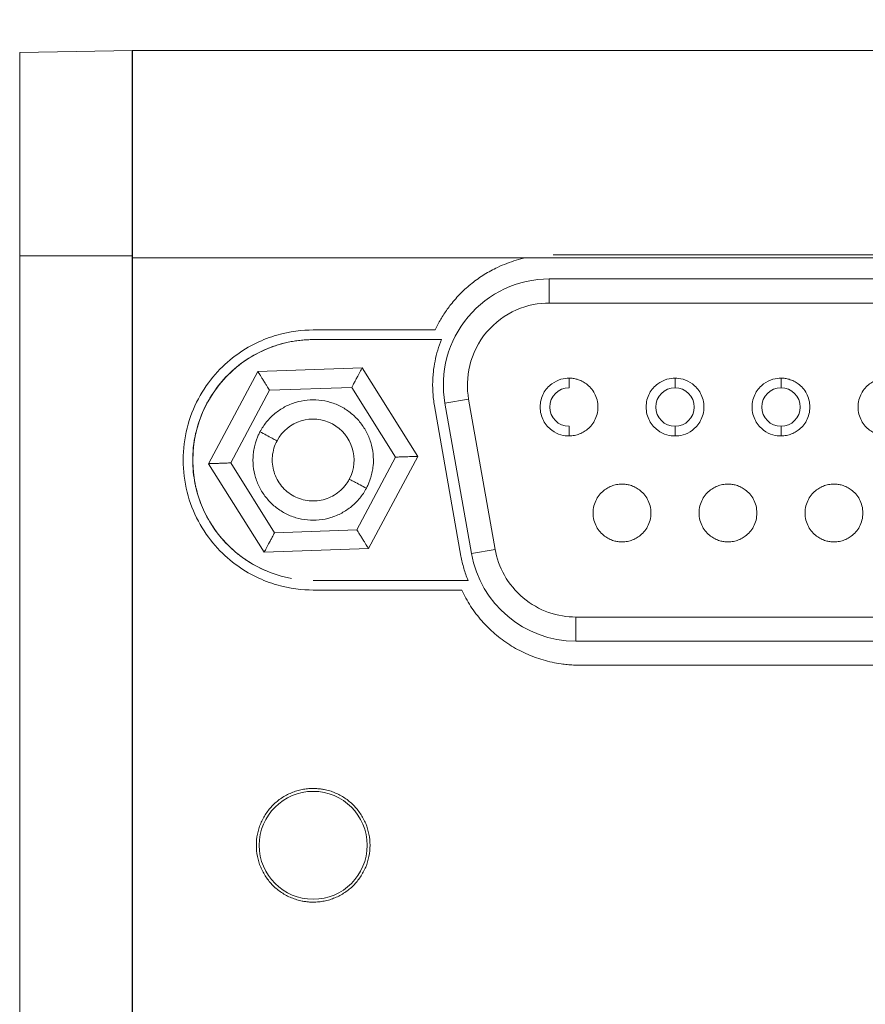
# Model space of a CAD drawing. Header units: inches. Extents: x 0.5 to 10.5, y 0.2 to 8.2.
# Tile 12 of 50: x 4.836 to 5.056, y 5.156 to 5.412. Entities that reach past the tile are written whole.
import ezdxf

# ---------------------------------------------------------------- set-up
doc = ezdxf.new("R2010")
doc.units = ezdxf.units.IN
doc.header["$MEASUREMENT"] = 0
doc.layers.add('SLD-0', color=7, linetype='Continuous')
doc.styles.add('SLDTEXTSTYLE3', font='TXT', dxfattribs={"width": 0.75})
doc.dimstyles.new('SLDDIMSTYLE0', dxfattribs={"dimtxt": 0.125, "dimasz": 0.13, "dimexe": 0, "dimexo": 0.0625, "dimgap": 0.03125, "dimtad": 0, "dimtih": 1, "dimtoh": 1, "dimlfac": 4, "dimrnd": 1e-09, "dimzin": 12, "dimdsep": 46, "dimtxsty": 'SLDTEXTSTYLE3', "dimsah": 1, "dimcen": 0.09, "dimadec": 0, "dimazin": 3, "dimtfac": 1, "dimtofl": 0, "dimtmove": 0, "dimatfit": 3, "dimfxl": 1, "dimfrac": 2, "dimtolj": 1, "dimtzin": 12, "dimarcsym": 0})

# ---------------------------------------------------------------- blocks, each defined once
blk = doc.blocks.new('_D_2')
at = {"layer": 'SLD-0'}
for p, q in [((1.02533, 5.53823), (1.02533, 4.39884)), ((5.68779, 5.53816), (5.68779, 4.39884)), ((3.0229, 4.70387), (2.99751, 4.70387)), ((2.99751, 4.70387), (2.99751, 4.50544)), ((3.59436, 4.70387), (3.61975, 4.70387)), ((3.61975, 4.70387), (3.61975, 4.50544)), ((1.02533, 4.52384), (2.90692, 4.52384)), ((5.68779, 4.52384), (3.71035, 4.52384)), ((2.99751, 4.50544), (3.0229, 4.50544)), ((3.61975, 4.50544), (3.59436, 4.50544))]:
    blk.add_line(p, q, dxfattribs=at)
for points in [[(1.02533, 4.52384), (1.15533, 4.50384), (1.15533, 4.54384)], [(5.68779, 4.52384), (5.55779, 4.54384), (5.55779, 4.50384)]]:
    blk.add_solid(points, dxfattribs=at)
at = {"layer": 'SLD-0', "char_height": 0.125, "attachment_point": 1, "style": 'SLDTEXTSTYLE3'}
for s, insert in [('473.71', (3.05464, 4.66657, 0.06411)), ('18.65', (3.05004, 4.47955, 0.06411))]:
    blk.add_mtext(s, dxfattribs=dict(at, insert=insert))

msp = doc.modelspace()

# ---------------------------------------------------------------- linework, layer by layer
at = {"color": 7, "linetype": 'Continuous', "lineweight": 15}
for p, q in [((4.83629, 5.40328), (4.86556, 5.40379)), ((4.83629, 5.35054), (4.83629, 5.40328)), ((4.86556, 5.35054), (4.83629, 5.35054)), ((4.83629, 5.35054), (4.83629, 5.04454)), ((4.96761, 5.35004), (4.86543, 5.35004)), ((4.86556, 5.04454), (4.86556, 5.35054)), ((4.89805, 5.32055), (4.92516, 5.3215)), ((4.92516, 5.3215), (4.93955, 5.29849)), ((4.88531, 5.29658), (4.89805, 5.32055)), ((4.89108, 5.29679), (4.90111, 5.31565)), ((4.90111, 5.31565), (4.92245, 5.3164)), ((4.92245, 5.3164), (4.93378, 5.29829)), ((4.94662, 5.31226), (4.95277, 5.31335)), ((4.95277, 5.31335), (4.95965, 5.27435)), ((4.95349, 5.27326), (4.94662, 5.31226)), ((4.93378, 5.29829), (4.92376, 5.27943)), ((4.93955, 5.29849), (4.92682, 5.27453)), ((4.8997, 5.27358), (4.88531, 5.29658)), ((4.90241, 5.27867), (4.89108, 5.29679)), ((4.92376, 5.27943), (4.90241, 5.27867)), ((4.92682, 5.27453), (4.8997, 5.27358)), ((4.95965, 5.27435), (4.95349, 5.27326)), ((4.98058, 5.25679), (5.16954, 5.25679)), ((4.98058, 5.25054), (4.98058, 5.25679)), ((5.16954, 5.25054), (4.98058, 5.25054))]:
    msp.add_line(p, q, dxfattribs=at)
at = {"color": 144, "linetype": 'Continuous', "lineweight": 0}
for p, q in [((4.86543, 5.35004), (4.86543, 5.40379)), ((4.86543, 5.40379), (5.35243, 5.40379)), ((4.86543, 5.35004), (4.86543, 5.04504)), ((5.17518, 5.35083), (4.97468, 5.35083)), ((4.9737, 5.33829), (4.9737, 5.34454)), ((4.9737, 5.34454), (5.17641, 5.34454)), ((5.17641, 5.33829), (4.9737, 5.33829)), ((4.91243, 5.33129), (4.94409, 5.33129)), ((4.94572, 5.32879), (4.91243, 5.32879)), ((4.95078, 5.27261), (4.94391, 5.31161)), ((4.91243, 5.26629), (4.9526, 5.26629)), ((4.95096, 5.26379), (4.91243, 5.26379)), ((5.1683, 5.24429), (4.98156, 5.24429))]:
    msp.add_line(p, q, dxfattribs=at)
at = {"color": 8, "linetype": 'Continuous', "lineweight": 15}
msp.add_line((4.96761, 5.35004), (5.18226, 5.35004), dxfattribs=at)
at = {"color": 7, "linetype": 'Continuous', "lineweight": 15}
msp.add_circle((4.91243, 5.19754), 0.014, dxfattribs=at)
for centre, radius, start, end in [((4.9737, 5.31704), 0.0275, 90, 190), ((5.00631, 5.31129), 0.005, 90, 270), ((5.00631, 5.31129), 0.005, 270, 90), ((5.03381, 5.31129), 0.005, 90, 270), ((4.91243, 5.29754), 0.01062, 332.015, 152.015), ((4.98058, 5.27804), 0.0275, 190, 270)]:
    msp.add_arc(centre, radius, start, end, dxfattribs=at)
at = {"color": 144, "linetype": 'Continuous', "lineweight": 0}
for centre, radius, start, end in [((4.91243, 5.29754), 0.03125, 101.9733, 259.6344), ((4.97881, 5.31129), 0.005, 90, 270), ((5.03381, 5.31129), 0.005, 270, 90)]:
    msp.add_arc(centre, radius, start, end, dxfattribs=at)
at = {"color": 7, "linetype": 'Continuous', "lineweight": 15}
for points, knots in [([(4.86556, 5.35054), (4.86556, 5.35124), (4.86556, 5.35263), (4.86556, 5.35472), (4.86556, 5.3568), (4.86556, 5.35887), (4.86556, 5.36196), (4.86556, 5.36602), (4.86556, 5.37095), (4.86556, 5.37568), (4.86556, 5.38166), (4.86556, 5.38844), (4.86556, 5.39399), (4.86556, 5.39758), (4.86556, 5.39981), (4.86556, 5.40158), (4.86556, 5.40271), (4.86556, 5.40337), (4.86556, 5.40372), (4.86556, 5.40377), (4.86556, 5.40379)], [0, 0, 0, 0, 0.025053, 0.050048, 0.075023, 0.100018, 0.125071, 0.187586, 0.2501, 0.312615, 0.375129, 0.500007, 0.624885, 0.687399, 0.749914, 0.812428, 0.874943, 0.916659, 0.958284, 1, 1, 1, 1]), ([(4.9737, 5.33829), (4.97099, 5.33829), (4.96801, 5.33775), (4.96227, 5.33523), (4.95954, 5.33323), (4.9553, 5.32817), (4.9538, 5.32513), (4.95231, 5.31905), (4.9523, 5.31602), (4.95277, 5.31335)], [0, 0, 0, 0, 0.25, 0.25, 0.5, 0.5, 0.75, 0.75, 1, 1, 1, 1]), ([(4.91243, 5.26379), (4.90962, 5.26379), (4.90644, 5.26413), (4.89952, 5.26615), (4.89578, 5.26784), (4.89038, 5.27189), (4.88862, 5.27349), (4.88538, 5.2772), (4.8839, 5.27932), (4.88141, 5.28399), (4.8804, 5.28655), (4.87904, 5.29191), (4.87868, 5.29473), (4.87868, 5.30035), (4.87904, 5.30316), (4.8804, 5.30853), (4.88141, 5.31109), (4.8839, 5.31576), (4.88538, 5.31787), (4.88862, 5.32159), (4.89038, 5.32319), (4.89578, 5.32724), (4.89952, 5.32893), (4.90644, 5.33095), (4.90962, 5.33129), (4.91243, 5.33129)], [0, 0, 0, 0, 0.125, 0.125, 0.25, 0.25, 0.3125, 0.3125, 0.375, 0.375, 0.4375, 0.4375, 0.5, 0.5, 0.5625, 0.5625, 0.625, 0.625, 0.6875, 0.6875, 0.75, 0.75, 0.875, 0.875, 1, 1, 1, 1]), ([(4.92245, 5.3164), (4.92256, 5.31661), (4.92277, 5.317), (4.92305, 5.31753), (4.92329, 5.31798), (4.9236, 5.31856), (4.92397, 5.31926), (4.92439, 5.32004), (4.92472, 5.32067), (4.92497, 5.32114), (4.92513, 5.32144), (4.92515, 5.32148), (4.92516, 5.3215)], [0, 0, 0, 0, 0.0834174, 0.1555901, 0.2165176, 0.266202, 0.4024491, 0.5230647, 0.6490681, 0.766502, 0.8846928, 1, 1, 1, 1]), ([(4.89805, 5.32055), (4.89805, 5.32054), (4.89806, 5.32052), (4.89814, 5.32039), (4.89829, 5.32015), (4.89855, 5.31974), (4.89892, 5.31914), (4.89939, 5.31839), (4.89989, 5.31759), (4.90048, 5.31666), (4.90087, 5.31602), (4.90111, 5.31565)], [0, 0, 0, 0, 0.076693, 0.154478, 0.233766, 0.35116, 0.477202, 0.597775, 0.734063, 0.844571, 1, 1, 1, 1]), ([(4.97881, 5.30379), (4.97818, 5.30379), (4.97747, 5.30386), (4.97594, 5.30431), (4.97511, 5.30469), (4.97351, 5.30589), (4.97274, 5.30672), (4.97163, 5.3088), (4.97131, 5.31004), (4.97131, 5.31254), (4.97163, 5.31378), (4.97274, 5.31586), (4.97351, 5.31669), (4.97511, 5.31789), (4.97594, 5.31826), (4.97747, 5.31871), (4.97818, 5.31879), (4.97881, 5.31879)], [0, 0, 0, 0, 0.125, 0.125, 0.25, 0.25, 0.375, 0.375, 0.5, 0.5, 0.625, 0.625, 0.75, 0.75, 0.875, 0.875, 1, 1, 1, 1]), ([(5.00631, 5.30379), (5.00568, 5.30379), (5.00497, 5.30386), (5.00344, 5.30431), (5.00261, 5.30469), (5.00101, 5.30589), (5.00024, 5.30672), (4.99913, 5.3088), (4.99881, 5.31004), (4.99881, 5.31254), (4.99913, 5.31378), (5.00024, 5.31586), (5.00101, 5.31669), (5.00261, 5.31789), (5.00344, 5.31826), (5.00497, 5.31871), (5.00568, 5.31879), (5.00631, 5.31879)], [0, 0, 0, 0, 0.125, 0.125, 0.25, 0.25, 0.375, 0.375, 0.5, 0.5, 0.625, 0.625, 0.75, 0.75, 0.875, 0.875, 1, 1, 1, 1]), ([(5.00631, 5.31879), (5.00693, 5.31879), (5.00764, 5.31871), (5.00917, 5.31826), (5.01001, 5.31789), (5.01161, 5.31669), (5.01237, 5.31586), (5.01348, 5.31378), (5.01381, 5.31254), (5.01381, 5.31004), (5.01348, 5.3088), (5.01237, 5.30672), (5.01161, 5.30589), (5.01001, 5.30469), (5.00917, 5.30431), (5.00764, 5.30386), (5.00693, 5.30379), (5.00631, 5.30379)], [0, 0, 0, 0, 0.125, 0.125, 0.25, 0.25, 0.375, 0.375, 0.5, 0.5, 0.625, 0.625, 0.75, 0.75, 0.875, 0.875, 1, 1, 1, 1]), ([(5.00631, 5.31629), (5.00631, 5.31629), (5.00631, 5.31653), (5.00631, 5.31751), (5.00631, 5.3182), (5.00631, 5.31879)], [0, 0, 0, 0, 0.5, 0.5, 1, 1, 1, 1]), ([(5.03381, 5.30379), (5.03318, 5.30379), (5.03247, 5.30386), (5.03094, 5.30431), (5.03011, 5.30469), (5.02851, 5.30589), (5.02774, 5.30672), (5.02663, 5.3088), (5.02631, 5.31004), (5.02631, 5.31254), (5.02663, 5.31378), (5.02774, 5.31586), (5.02851, 5.31669), (5.03011, 5.31789), (5.03094, 5.31826), (5.03247, 5.31871), (5.03318, 5.31879), (5.03381, 5.31879)], [0, 0, 0, 0, 0.125, 0.125, 0.25, 0.25, 0.375, 0.375, 0.5, 0.5, 0.625, 0.625, 0.75, 0.75, 0.875, 0.875, 1, 1, 1, 1]), ([(4.92623, 5.29021), (4.92638, 5.29051), (4.92669, 5.29112), (4.92708, 5.29207), (4.92746, 5.2932), (4.92779, 5.29452), (4.92808, 5.29655), (4.92808, 5.29912), (4.92747, 5.30214), (4.92628, 5.30499), (4.92456, 5.30754), (4.92238, 5.30972), (4.91981, 5.31143), (4.91696, 5.3126), (4.91393, 5.31319), (4.91085, 5.31318), (4.90783, 5.31258), (4.90498, 5.31139), (4.90285, 5.30996), (4.90134, 5.30858), (4.90031, 5.30744), (4.89939, 5.3062), (4.89889, 5.30532), (4.89863, 5.30487)], [0, 0, 0, 0, 0.020872, 0.041698, 0.06257, 0.093848, 0.125126, 0.187606, 0.250086, 0.312566, 0.375047, 0.437527, 0.500007, 0.562487, 0.624967, 0.687448, 0.749928, 0.812408, 0.874888, 0.906166, 0.937444, 0.968722, 1, 1, 1, 1]), ([(5.00631, 5.30629), (5.00631, 5.30629), (5.00631, 5.30604), (5.00631, 5.30507), (5.00631, 5.30438), (5.00631, 5.30379)], [0, 0, 0, 0, 0.5, 0.5, 1, 1, 1, 1]), ([(4.89863, 5.30487), (4.89848, 5.30457), (4.89817, 5.30396), (4.89778, 5.30301), (4.8974, 5.30188), (4.89707, 5.30055), (4.89678, 5.29853), (4.89678, 5.29596), (4.89739, 5.29294), (4.89858, 5.29009), (4.9003, 5.28753), (4.90248, 5.28536), (4.90505, 5.28365), (4.9079, 5.28248), (4.91093, 5.28188), (4.91401, 5.28189), (4.91703, 5.2825), (4.91988, 5.28369), (4.92201, 5.28512), (4.92352, 5.2865), (4.92455, 5.28764), (4.92547, 5.28887), (4.92598, 5.28976), (4.92623, 5.29021)], [0, 0, 0, 0, 0.020872, 0.041698, 0.06257, 0.093848, 0.125126, 0.187606, 0.250086, 0.312566, 0.375047, 0.437527, 0.500007, 0.562487, 0.624967, 0.687448, 0.749928, 0.812408, 0.874888, 0.906166, 0.937444, 0.968722, 1, 1, 1, 1]), ([(4.89863, 5.30487), (4.89915, 5.30459), (4.89971, 5.3043), (4.9008, 5.30372), (4.90132, 5.30344), (4.90219, 5.30298), (4.90252, 5.3028), (4.90295, 5.30257), (4.90305, 5.30252), (4.90305, 5.30252)], [0, 0, 0, 0, 0.25, 0.25, 0.5, 0.5, 0.75, 0.75, 1, 1, 1, 1]), ([(4.90305, 5.30252), (4.9024, 5.3013), (4.90199, 5.29994), (4.90172, 5.29717), (4.90186, 5.29576), (4.90268, 5.2931), (4.90335, 5.29185), (4.90512, 5.28971), (4.90622, 5.28881), (4.90867, 5.2875), (4.91003, 5.2871), (4.9128, 5.28683), (4.91421, 5.28697), (4.91687, 5.28779), (4.91812, 5.28846), (4.92026, 5.29023), (4.92116, 5.29132), (4.92181, 5.29255)], [0, 0, 0, 0, 0.125, 0.125, 0.25, 0.25, 0.375, 0.375, 0.5, 0.5, 0.625, 0.625, 0.75, 0.75, 0.875, 0.875, 1, 1, 1, 1]), ([(4.93955, 5.29849), (4.93954, 5.29849), (4.93952, 5.29849), (4.93937, 5.29849), (4.93909, 5.29848), (4.9386, 5.29846), (4.93789, 5.29843), (4.93701, 5.2984), (4.93607, 5.29837), (4.93497, 5.29833), (4.93422, 5.2983), (4.93378, 5.29829)], [0, 0, 0, 0, 0.076693, 0.154478, 0.233766, 0.35116, 0.477202, 0.597775, 0.734063, 0.844571, 1, 1, 1, 1]), ([(4.88531, 5.29658), (4.88532, 5.29658), (4.88534, 5.29659), (4.88549, 5.29659), (4.88578, 5.2966), (4.88626, 5.29662), (4.88697, 5.29664), (4.88785, 5.29667), (4.8888, 5.29671), (4.88989, 5.29675), (4.89064, 5.29677), (4.89108, 5.29679)], [0, 0, 0, 0, 0.0766932, 0.1544782, 0.233766, 0.3511602, 0.4772019, 0.597775, 0.7340632, 0.8445706, 1, 1, 1, 1]), ([(4.92623, 5.29021), (4.92571, 5.29048), (4.92515, 5.29078), (4.92406, 5.29136), (4.92354, 5.29164), (4.92268, 5.29209), (4.92234, 5.29227), (4.92191, 5.2925), (4.92181, 5.29255), (4.92181, 5.29255)], [0, 0, 0, 0, 0.25, 0.25, 0.5, 0.5, 0.75, 0.75, 1, 1, 1, 1]), ([(4.8997, 5.27358), (4.8997, 5.27358), (4.89971, 5.2736), (4.89978, 5.27374), (4.89992, 5.27399), (4.90014, 5.27441), (4.90048, 5.27504), (4.90089, 5.27582), (4.90133, 5.27665), (4.90185, 5.27762), (4.9022, 5.27829), (4.90241, 5.27867)], [0, 0, 0, 0, 0.0766932, 0.1544781, 0.233766, 0.3511601, 0.4772018, 0.5977749, 0.7340631, 0.8445706, 1, 1, 1, 1]), ([(4.92682, 5.27453), (4.92681, 5.27454), (4.9268, 5.27455), (4.92672, 5.27468), (4.92657, 5.27492), (4.92631, 5.27533), (4.92594, 5.27594), (4.92547, 5.27668), (4.92497, 5.27749), (4.92438, 5.27841), (4.92399, 5.27905), (4.92376, 5.27943)], [0, 0, 0, 0, 0.076693, 0.154478, 0.233766, 0.35116, 0.477202, 0.597775, 0.734063, 0.844571, 1, 1, 1, 1]), ([(4.95965, 5.27435), (4.96004, 5.27211), (4.96083, 5.26979), (4.96328, 5.26544), (4.96494, 5.26342), (4.96889, 5.2601), (4.97117, 5.25882), (4.97588, 5.25716), (4.9783, 5.25679), (4.98058, 5.25679)], [0, 0, 0, 0, 0.25, 0.25, 0.5, 0.5, 0.75, 0.75, 1, 1, 1, 1])]:
    msp.add_open_spline(points, degree=3, knots=knots, dxfattribs=at)
at = {"color": 144, "linetype": 'Continuous', "lineweight": 0}
for points, knots in [([(4.94409, 5.33129), (4.94431, 5.33176), (4.94476, 5.33269), (4.94552, 5.33406), (4.94634, 5.33538), (4.94721, 5.33667), (4.94862, 5.33854), (4.95069, 5.34088), (4.9536, 5.34349), (4.95678, 5.34574), (4.95983, 5.3474), (4.96262, 5.34859), (4.96508, 5.34944), (4.96676, 5.34984), (4.96761, 5.35004)], [0, 0, 0, 0, 0.0501208, 0.1000809, 0.1499874, 0.1999475, 0.2500683, 0.375044, 0.5000198, 0.6249955, 0.7499712, 0.8333969, 0.9165743, 1, 1, 1, 1]), ([(4.91243, 5.32879), (4.91192, 5.32878), (4.9109, 5.32877), (4.90937, 5.32865), (4.90784, 5.32846), (4.90583, 5.32811), (4.90334, 5.32749), (4.89949, 5.32611), (4.89496, 5.32369), (4.89019, 5.31978), (4.88628, 5.31501), (4.88337, 5.30957), (4.88158, 5.30367), (4.88098, 5.29754), (4.88158, 5.2914), (4.88337, 5.2855), (4.88628, 5.28007), (4.88954, 5.27609), (4.89257, 5.27334), (4.89504, 5.27152), (4.89767, 5.26992), (4.89954, 5.26909), (4.90047, 5.26867)], [0, 0, 0, 0, 0.017899, 0.035755, 0.053611, 0.07151, 0.107255, 0.142999, 0.214402, 0.285804, 0.357206, 0.428608, 0.500011, 0.571413, 0.642815, 0.714218, 0.78562, 0.857022, 0.892767, 0.928511, 0.964256, 1, 1, 1, 1]), ([(4.94391, 5.31161), (4.94381, 5.31219), (4.94363, 5.31334), (4.94348, 5.31509), (4.94341, 5.31683), (4.94345, 5.31858), (4.94362, 5.32072), (4.944, 5.32322), (4.9447, 5.32606), (4.94538, 5.32788), (4.94572, 5.32879)], [0, 0, 0, 0, 0.100327, 0.200181, 0.299877, 0.399731, 0.500058, 0.666949, 0.833109, 1, 1, 1, 1]), ([(4.97881, 5.30379), (4.97904, 5.3038), (4.97952, 5.30381), (4.98022, 5.30391), (4.98111, 5.30413), (4.98218, 5.30454), (4.98339, 5.3053), (4.98453, 5.30635), (4.9855, 5.30776), (4.98615, 5.30944), (4.98638, 5.31129), (4.98615, 5.31314), (4.9855, 5.31482), (4.98453, 5.31623), (4.98339, 5.31728), (4.98218, 5.31803), (4.98101, 5.31849), (4.97987, 5.31875), (4.97916, 5.31877), (4.97881, 5.31879)], [0, 0, 0, 0, 0.030243, 0.060306, 0.090457, 0.147623, 0.205008, 0.271768, 0.34418, 0.420919, 0.50002, 0.57912, 0.655859, 0.728271, 0.795032, 0.852198, 0.909583, 0.954632, 1, 1, 1, 1]), ([(4.97881, 5.31629), (4.97881, 5.31629), (4.97881, 5.31653), (4.97881, 5.31751), (4.97881, 5.3182), (4.97881, 5.31879)], [0, 0, 0, 0, 0.5, 0.5, 1, 1, 1, 1]), ([(5.03381, 5.30379), (5.03404, 5.3038), (5.03452, 5.30381), (5.03522, 5.30391), (5.03611, 5.30413), (5.03718, 5.30454), (5.03839, 5.3053), (5.03953, 5.30635), (5.0405, 5.30776), (5.04115, 5.30944), (5.04138, 5.31129), (5.04115, 5.31314), (5.0405, 5.31482), (5.03953, 5.31623), (5.03839, 5.31728), (5.03718, 5.31803), (5.03601, 5.31849), (5.03487, 5.31875), (5.03416, 5.31877), (5.03381, 5.31879)], [0, 0, 0, 0, 0.030243, 0.060306, 0.090457, 0.147623, 0.205008, 0.271768, 0.34418, 0.420919, 0.50002, 0.57912, 0.655859, 0.728271, 0.795032, 0.852198, 0.909583, 0.954632, 1, 1, 1, 1]), ([(5.03381, 5.31629), (5.03381, 5.31629), (5.03381, 5.31653), (5.03381, 5.31751), (5.03381, 5.3182), (5.03381, 5.31879)], [0, 0, 0, 0, 0.5, 0.5, 1, 1, 1, 1]), ([(5.06131, 5.31879), (5.06107, 5.31878), (5.0606, 5.31877), (5.05989, 5.31866), (5.059, 5.31845), (5.05793, 5.31803), (5.05672, 5.31728), (5.05558, 5.31623), (5.05461, 5.31482), (5.05396, 5.31314), (5.05373, 5.31129), (5.05396, 5.30944), (5.05461, 5.30776), (5.05558, 5.30635), (5.05672, 5.3053), (5.05793, 5.30454), (5.0591, 5.30409), (5.06024, 5.30383), (5.06095, 5.3038), (5.06131, 5.30379)], [0, 0, 0, 0, 0.030243, 0.060306, 0.090457, 0.147623, 0.205008, 0.271768, 0.34418, 0.420919, 0.50002, 0.57912, 0.655859, 0.728271, 0.795032, 0.852198, 0.909583, 0.954632, 1, 1, 1, 1]), ([(4.97881, 5.30629), (4.97881, 5.30629), (4.97881, 5.30604), (4.97881, 5.30507), (4.97881, 5.30438), (4.97881, 5.30379)], [0, 0, 0, 0, 0.5, 0.5, 1, 1, 1, 1]), ([(5.03381, 5.30629), (5.03381, 5.30629), (5.03381, 5.30604), (5.03381, 5.30507), (5.03381, 5.30438), (5.03381, 5.30379)], [0, 0, 0, 0, 0.5, 0.5, 1, 1, 1, 1]), ([(4.99256, 5.29129), (4.99232, 5.29128), (4.99185, 5.29127), (4.99114, 5.29116), (4.99025, 5.29095), (4.98918, 5.29053), (4.98797, 5.28978), (4.98683, 5.28873), (4.98586, 5.28732), (4.98521, 5.28564), (4.98498, 5.28379), (4.98521, 5.28194), (4.98586, 5.28026), (4.98683, 5.27885), (4.98797, 5.2778), (4.98918, 5.27704), (4.99035, 5.27659), (4.99149, 5.27633), (4.9922, 5.2763), (4.99256, 5.27629)], [0, 0, 0, 0, 0.030243, 0.060306, 0.090457, 0.147623, 0.205008, 0.271768, 0.34418, 0.420919, 0.50002, 0.57912, 0.655859, 0.728271, 0.795032, 0.852198, 0.909583, 0.954632, 1, 1, 1, 1]), ([(4.99256, 5.27629), (4.99279, 5.2763), (4.99327, 5.27631), (4.99397, 5.27641), (4.99486, 5.27663), (4.99593, 5.27704), (4.99714, 5.2778), (4.99828, 5.27885), (4.99925, 5.28026), (4.9999, 5.28194), (5.00013, 5.28379), (4.9999, 5.28564), (4.99925, 5.28732), (4.99828, 5.28873), (4.99714, 5.28978), (4.99593, 5.29053), (4.99476, 5.29099), (4.99362, 5.29125), (4.99291, 5.29127), (4.99256, 5.29129)], [0, 0, 0, 0, 0.030243, 0.060306, 0.090457, 0.147623, 0.205008, 0.271768, 0.34418, 0.420919, 0.50002, 0.57912, 0.655859, 0.728271, 0.795032, 0.852198, 0.909583, 0.954632, 1, 1, 1, 1]), ([(5.02006, 5.29129), (5.01982, 5.29128), (5.01935, 5.29127), (5.01864, 5.29116), (5.01775, 5.29095), (5.01668, 5.29053), (5.01547, 5.28978), (5.01433, 5.28873), (5.01336, 5.28732), (5.01271, 5.28564), (5.01248, 5.28379), (5.01271, 5.28194), (5.01336, 5.28026), (5.01433, 5.27885), (5.01547, 5.2778), (5.01668, 5.27704), (5.01785, 5.27659), (5.01899, 5.27633), (5.0197, 5.2763), (5.02006, 5.27629)], [0, 0, 0, 0, 0.030243, 0.060306, 0.090457, 0.147623, 0.205008, 0.271768, 0.34418, 0.420919, 0.50002, 0.57912, 0.655859, 0.728271, 0.795032, 0.852198, 0.909583, 0.954632, 1, 1, 1, 1]), ([(5.02006, 5.27629), (5.02029, 5.2763), (5.02077, 5.27631), (5.02147, 5.27641), (5.02236, 5.27663), (5.02343, 5.27704), (5.02464, 5.2778), (5.02578, 5.27885), (5.02675, 5.28026), (5.0274, 5.28194), (5.02763, 5.28379), (5.0274, 5.28564), (5.02675, 5.28732), (5.02578, 5.28873), (5.02464, 5.28978), (5.02343, 5.29053), (5.02226, 5.29099), (5.02112, 5.29125), (5.02041, 5.29127), (5.02006, 5.29129)], [0, 0, 0, 0, 0.030243, 0.060306, 0.090457, 0.147623, 0.205008, 0.271768, 0.34418, 0.420919, 0.50002, 0.57912, 0.655859, 0.728271, 0.795032, 0.852198, 0.909583, 0.954632, 1, 1, 1, 1]), ([(5.04756, 5.29129), (5.04732, 5.29128), (5.04685, 5.29127), (5.04614, 5.29116), (5.04525, 5.29095), (5.04418, 5.29053), (5.04297, 5.28978), (5.04183, 5.28873), (5.04086, 5.28732), (5.04021, 5.28564), (5.03998, 5.28379), (5.04021, 5.28194), (5.04086, 5.28026), (5.04183, 5.27885), (5.04297, 5.2778), (5.04418, 5.27704), (5.04535, 5.27659), (5.04649, 5.27633), (5.0472, 5.2763), (5.04756, 5.27629)], [0, 0, 0, 0, 0.030243, 0.060306, 0.090457, 0.147623, 0.205008, 0.271768, 0.34418, 0.420919, 0.50002, 0.57912, 0.655859, 0.728271, 0.795032, 0.852198, 0.909583, 0.954632, 1, 1, 1, 1]), ([(5.04756, 5.27629), (5.04779, 5.2763), (5.04827, 5.27631), (5.04897, 5.27641), (5.04986, 5.27663), (5.05093, 5.27704), (5.05214, 5.2778), (5.05328, 5.27885), (5.05425, 5.28026), (5.0549, 5.28194), (5.05513, 5.28379), (5.0549, 5.28564), (5.05425, 5.28732), (5.05328, 5.28873), (5.05214, 5.28978), (5.05093, 5.29053), (5.04976, 5.29099), (5.04862, 5.29125), (5.04791, 5.29127), (5.04756, 5.29129)], [0, 0, 0, 0, 0.030243, 0.060306, 0.090457, 0.147623, 0.205008, 0.271768, 0.34418, 0.420919, 0.50002, 0.57912, 0.655859, 0.728271, 0.795032, 0.852198, 0.909583, 0.954632, 1, 1, 1, 1]), ([(4.9526, 5.26629), (4.9524, 5.2668), (4.952, 5.26783), (4.95151, 5.2694), (4.95109, 5.27099), (4.95089, 5.27207), (4.95078, 5.27261)], [0, 0, 0, 0, 0.250349, 0.5, 0.749651, 1, 1, 1, 1]), ([(4.98156, 5.24429), (4.98103, 5.2443), (4.97996, 5.24431), (4.97837, 5.24443), (4.97652, 5.24465), (4.97442, 5.24502), (4.97133, 5.24581), (4.96758, 5.2472), (4.96336, 5.24948), (4.9595, 5.25234), (4.95666, 5.25516), (4.95464, 5.25763), (4.95326, 5.25959), (4.95202, 5.26164), (4.95132, 5.26307), (4.95096, 5.26379)], [0, 0, 0, 0, 0.0417, 0.083353, 0.125052, 0.187571, 0.25009, 0.375049, 0.500007, 0.624966, 0.749925, 0.812444, 0.874962, 0.937481, 1, 1, 1, 1]), ([(4.91243, 5.18279), (4.91211, 5.18279), (4.91147, 5.18281), (4.9105, 5.1829), (4.90939, 5.18309), (4.90814, 5.1834), (4.90632, 5.18405), (4.90418, 5.1852), (4.90193, 5.18704), (4.90009, 5.18929), (4.89872, 5.19186), (4.89787, 5.19464), (4.89759, 5.19754), (4.89787, 5.20043), (4.89872, 5.20322), (4.90009, 5.20579), (4.90193, 5.20804), (4.90418, 5.20988), (4.90632, 5.21103), (4.90814, 5.21168), (4.90955, 5.21203), (4.91098, 5.21225), (4.91195, 5.21228), (4.91243, 5.21229)], [0, 0, 0, 0, 0.020872, 0.041698, 0.06257, 0.093848, 0.125126, 0.187606, 0.250086, 0.312566, 0.375047, 0.437527, 0.500007, 0.562487, 0.624967, 0.687448, 0.749928, 0.812408, 0.874888, 0.906166, 0.937444, 0.968722, 1, 1, 1, 1]), ([(4.91243, 5.21229), (4.91275, 5.21228), (4.9134, 5.21227), (4.91436, 5.21217), (4.91547, 5.21199), (4.91672, 5.21168), (4.91854, 5.21103), (4.92068, 5.20988), (4.92293, 5.20804), (4.92477, 5.20579), (4.92615, 5.20322), (4.92699, 5.20043), (4.92728, 5.19754), (4.92699, 5.19464), (4.92615, 5.19186), (4.92477, 5.18929), (4.92293, 5.18704), (4.92068, 5.1852), (4.91854, 5.18405), (4.91672, 5.1834), (4.91531, 5.18305), (4.91388, 5.18283), (4.91291, 5.1828), (4.91243, 5.18279)], [0, 0, 0, 0, 0.020872, 0.041698, 0.06257, 0.093848, 0.125126, 0.187606, 0.250086, 0.312566, 0.375047, 0.437527, 0.500007, 0.562487, 0.624967, 0.687448, 0.749928, 0.812408, 0.874888, 0.906166, 0.937444, 0.968722, 1, 1, 1, 1])]:
    msp.add_open_spline(points, degree=3, knots=knots, dxfattribs=at)

# ---------------------------------------------------------------- dimensions: what is measured, and where the dimension line sits
at = {"layer": 'SLD-0'}
dim = msp.add_linear_dim(base=(5.68779, 4.52384), p1=(1.02533, 5.58823), p2=(5.68779, 5.58816), dimstyle='SLDDIMSTYLE0', dxfattribs=at)
dim.commit()
dim.dimension.update_dxf_attribs({"geometry": '_D_2', "text_midpoint": (3.30863, 4.52384), "dimtype": 160})

doc.saveas('drawing.dxf')
